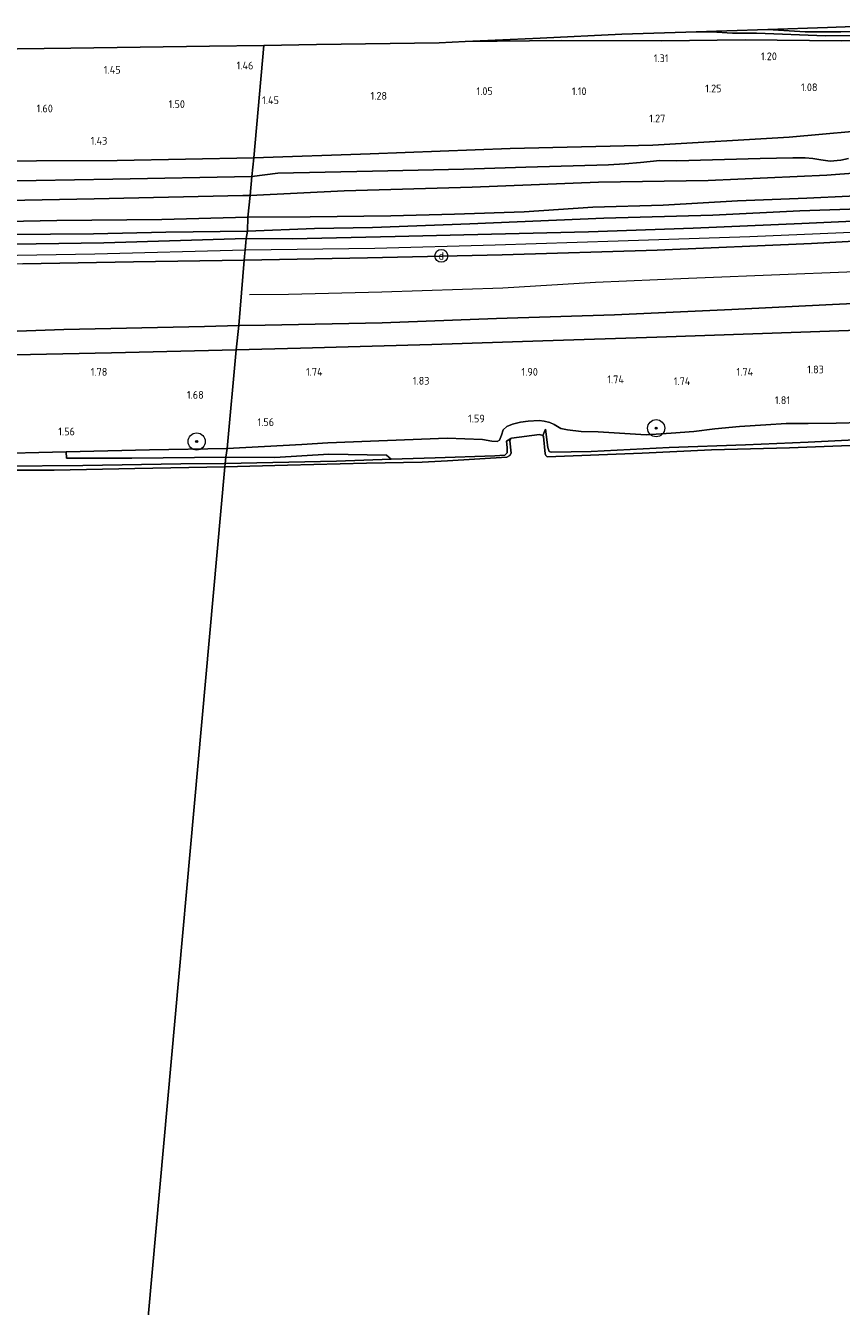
# Model space of a CAD drawing. Extents: x 126429 to 133038, y 413091 to 414846.
# Tile 214 of 256: x 130934 to 131123, y 413534 to 413831. Entities that reach past the tile are written whole.
import ezdxf
from ezdxf.enums import TextEntityAlignment as Align
from ezdxf.lldxf.tags import DXFTag

# ---------------------------------------------------------------- set-up
doc = ezdxf.new("R2010")
doc.units = 0
for name, color, linetype, lineweight in [('B-ME-GR-BOOM-S', 90, 'Continuous', 25), ('B-ME-GR-GRAS-GV', 60, 'Continuous', 13), ('B-ME-GW-TALUD_KRUIN-G', 90, 'Continuous', 18), ('B-ME-GW-TALUD_TEEN-G', 90, 'Continuous', 18), ('B-ME-IE-MEUBILAIR_DIJKPAAL-S', 7, 'Continuous', 25), ('B-ME-IE-TERREINAFSCHEIDING_KUNSTMATIG_HEKWERK-G', 20, 'IE-TERREINAFSCHEIDING-KUNSTMATIG', 18), ('B-ME-KG-GRENS_OPNAME-G', 210, 'KG-OPNAME', 18), ('B-ME-OB-BEKLEDING_STEEN-GV', 30, 'Continuous', 18), ('B-ME-OB-BEKLEDING_STORTSTEEN-GV', 30, 'Continuous', 18), ('B-ME-OB-OEVERVOORZIENING-G', 7, 'Continuous', 18), ('B-ME-OG-BREUKLIJN-G', 7, 'Continuous', 18), ('B-ME-OG-HOOGTEPUNT-S', 7, 'Continuous', 25), ('B-ME-OG-WATER_RIVIER-GV', 130, 'Continuous', 18), ('B-ME-OG-WATER_SLOOT-G', 120, 'Continuous', 18), ('B-ME-OG-WATER_SLOOT-GV', 120, 'Continuous', 18), ('B-ME-WH-WINTERBED-G', 150, 'WH-WINTERBED', 18)]:
    doc.layers.add(name, color=color, linetype=linetype, lineweight=lineweight)
doc.styles.add('NLCS-ISO', font='NLCS-ISO.ttf')
doc.styles.add('NLCS-ISO-ANNOTATIVE-T18', font='NLCS-ISO.ttf', dxfattribs={"height": 1.8})
doc.styles.get("Standard").update_dxf_attribs({"font": 'arial.ttf'})
doc.linetypes.add('IE-TERREINAFSCHEIDING-KUNSTMATIG', pattern='A,4,[82,NLCS.SHX,S=0.75,R=90,X=0,Y=0],4,-2', length=10)
tags = doc.linetypes.add('KG-OPNAME', pattern='A,5.5,-2,["O",Standard,S=1.8,R=0,X=-0.5,Y=-0.9],-2,5.5,-2,[5,NLCS.SHX,S=0.75,R=0,X=0,Y=0],-2', length=19).pattern_tags.tags
tags[6] = DXFTag(74, 10)
tags = doc.linetypes.add('WH-WINTERBED', pattern='A,6,-3.5,["WB",Standard,S=1.8,R=0,X=-1.5,Y=-0.9],-3.5,6,-3.5,6,-3.5,6,-3.5,6,-3.5', length=51).pattern_tags.tags
tags[6] = DXFTag(74, 10)

# ---------------------------------------------------------------- blocks, each defined once
blk = doc.blocks.new('SAL-HOOGTELABEL-SO')
at = {"color": 0, "linetype": 'ByBlock', "lineweight": -2, "style": 'NLCS-ISO-ANNOTATIVE-T18'}
blk.add_attdef('HOOGTE', text='', height=1.8, dxfattribs=at).set_placement((2.79, 0), align=Align.RIGHT)
blk = doc.blocks.new('SGR-BOOM_01-SO')
at = {"linetype": 'ByBlock', "lineweight": 18}
h = blk.add_hatch(color=0, dxfattribs=at)
h.dxf.hatch_style = 1
edge = h.paths.add_edge_path()
edge.add_arc((0, 0), 0.25, 0, 360)
at = {"color": 0, "linetype": 'ByBlock', "lineweight": 18}
for radius in [2, 0.25]:
    blk.add_circle((0, 0), radius, dxfattribs=at)
blk = doc.blocks.new('SIE-DIJKPAAL-SO')
at = {"color": 0, "linetype": 'ByBlock', "lineweight": 18}
blk.add_circle((0, 0), 1.5, dxfattribs=at)
at = {"color": 0, "linetype": 'ByBlock', "lineweight": 18, "style": 'NLCS-ISO'}
blk.add_text('d', height=1.8, dxfattribs=at).set_placement((0, 0), align=Align.MIDDLE_CENTER)

msp = doc.modelspace()

# ---------------------------------------------------------------- linework, layer by layer
at = {"layer": 'B-ME-GR-GRAS-GV'}
for points in [[(131132.687, 413830.328, 1.087), (131132.814, 413828.838, 1.087), (131132.523, 413827.992, 1.003), (131123.322, 413827.77, 0.866), (131100.942, 413828.013, 0.932), (131081.504, 413827.79, 0.937), (131058.267, 413827.853, 0.91), (131035.901, 413827.578, 0.91), (131053.314, 413828.416, 0.579), (131072.331, 413829.319, 0.2), (131087.193, 413829.797, -0.026), (131093.131, 413829.82, -0.026), (131097.962, 413829.55, -0.026), (131103.569, 413829.518, -0.026), (131119.609, 413828.931, -0.026), (131130.348, 413829.034, -0.026), (131130.413, 413829.778, -0.026), (131130.181, 413829.925, -0.026), (131123.163, 413829.816, -0.026), (131114.864, 413829.822, -0.026), (131106.225, 413830.374, -0.026), (131120.053, 413830.852, 0.5), (131132.287, 413831.298, 1.091)], [(131100.942, 413828.013, 0.932), (131123.322, 413827.77, 0.866), (131132.523, 413827.992, 1.003), (131133.289, 413811.468, 1.003), (131133.52, 413807.422, 1.047), (131111.158, 413805.418, 1.197), (131079.482, 413803.512, 1.135), (131046.387, 413802.742, 1.175), (131013.837, 413801.549, 1.263), (130986.782, 413800.582, 1.391), (130989.152, 413826.686, 1.31), (131001.402, 413826.892, 1.078), (131029.881, 413827.302, 0.941), (131035.901, 413827.578, 0.91), (131058.267, 413827.853, 0.91), (131081.504, 413827.79, 0.937)], [(130929.592, 413790.71, 3.19), (130909.42, 413790.349, 3.168), (130869.448, 413790.358, 2.969), (130849.329, 413789.956, 2.994), (130829.102, 413790.012, 3.018), (130789.701, 413790.347, 2.952), (130792.73, 413792.794, 2.74), (130797.662, 413794.32, 2.67), (130806.673, 413794.439, 2.626), (130842.355, 413794.629, 2.686), (130880.316, 413794.703, 2.652), (130918.348, 413795.002, 2.899), (130954.031, 413795.655, 2.828), (130986.376, 413796.288, 2.775), (130985.973, 413791.875, 3.115), (130984.227, 413791.822, 3.124), (130949.765, 413791.072, 3.212)], [(130999.915, 413786.918, 5.253), (130985.406, 413786.821, 5.29), (130985.973, 413791.875, 3.115), (131007.82, 413792.952, 3.096), (131037.499, 413793.807, 3.003), (131066.901, 413794.913, 2.963), (131092.318, 413795.351, 2.991), (131119.938, 413796.579, 3.038), (131134.133, 413797.632, 2.988), (131134.149, 413797.453, 3.003), (131134.362, 413792.108, 5.19), (131125.081, 413791.732, 5.128), (131115.24, 413791.226, 5.228), (131099.176, 413790.64, 5.303), (131081.864, 413789.647, 5.315), (131065.573, 413789.177, 5.24), (131049.605, 413788.044, 5.515), (131033.405, 413787.505, 5.315), (131018.619, 413787.144, 5.503)], [(131000.899, 413784.195, 5.64), (130985.344, 413783.561, 5.815), (130985.406, 413786.821, 5.29), (130999.915, 413786.918, 5.253), (131018.619, 413787.144, 5.503), (131033.405, 413787.505, 5.315), (131049.605, 413788.044, 5.515), (131065.573, 413789.177, 5.24), (131081.864, 413789.647, 5.315), (131099.176, 413790.64, 5.303), (131115.24, 413791.226, 5.228), (131125.081, 413791.732, 5.128), (131134.362, 413792.108, 5.19), (131134.441, 413788.973, 5.678), (131113.658, 413788.303, 5.753), (131093.394, 413787.262, 5.665), (131068.121, 413786.619, 5.515), (131036.959, 413785.266, 5.578), (131014.406, 413784.388, 5.765)], [(131019.681, 413782.334, 6.455), (130995.791, 413781.79, 6.433), (130985.062, 413781.899, 6.355), (130985.344, 413783.561, 5.815), (131000.899, 413784.195, 5.64), (131014.406, 413784.388, 5.765), (131036.959, 413785.266, 5.578), (131068.121, 413786.619, 5.515), (131093.394, 413787.262, 5.665), (131113.658, 413788.303, 5.753), (131134.441, 413788.973, 5.678), (131134.568, 413786.281, 6.376), (131114.082, 413785.377, 6.495), (131088.893, 413784.292, 6.495), (131064.523, 413783.453, 6.499), (131042.054, 413782.861, 6.482)], [(131134.763, 413782.413, 6.401), (131134.799, 413781.72, 6.389), (131116.372, 413780.69, 6.371), (131080.509, 413779.187, 6.376), (131044.508, 413778.101, 6.354), (131013.181, 413777.408, 6.345), (130984.598, 413776.827, 6.272), (130984.68, 413777.719, 6.298), (130984.816, 413779.212, 6.325), (130984.971, 413780.911, 6.342), (130985.062, 413781.899, 6.355), (130995.791, 413781.79, 6.433), (131019.681, 413782.334, 6.455), (131042.054, 413782.861, 6.482), (131064.523, 413783.453, 6.499), (131088.893, 413784.292, 6.495), (131114.082, 413785.377, 6.495), (131134.568, 413786.281, 6.376), (131134.579, 413785.978, 6.464), (131134.617, 413785.237, 6.451), (131134.696, 413783.709, 6.424)], [(130989.44, 413761.714, 2.301), (130983.331, 413761.672, 2.26), (130984.598, 413776.827, 6.272), (131013.181, 413777.408, 6.345), (131044.508, 413778.101, 6.354), (131080.509, 413779.187, 6.376), (131116.372, 413780.69, 6.371), (131134.799, 413781.72, 6.389), (131135.768, 413767.258, 2.367), (131121.202, 413766.578, 2.504), (131097.805, 413765.383, 2.399), (131070.551, 413764.119, 2.402), (131043.214, 413763.318, 2.292), (131016.592, 413762.265, 2.305)], [(130997.666, 413756.441, 2.124), (130982.695, 413755.984, 2.07), (130983.331, 413761.672, 2.26), (130989.44, 413761.714, 2.301), (131016.592, 413762.265, 2.305), (131043.214, 413763.318, 2.292), (131070.551, 413764.119, 2.402), (131097.805, 413765.383, 2.399), (131121.202, 413766.578, 2.504), (131135.768, 413767.258, 2.367), (131135.835, 413765.08, 2.217), (131135.995, 413760.923, 2.146), (131113.899, 413760.101, 2.089), (131080.435, 413758.997, 2.085), (131053.965, 413758.102, 2.067), (131028.172, 413757.252, 2.186)], [(130958.46, 413730.828, 1.31), (130943.332, 413730.827, 1.373), (130943.208, 413732.353, 1.567), (130962.604, 413732.781, 1.629), (130980.608, 413733.138, 1.422), (130980.326, 413731.066, 1.285)]]:
    msp.add_polyline3d(points, close=True, dxfattribs=at)
for points in [[(130919.481, 413825.724, 1.378), (130944.289, 413826.078, 1.382), (130976.491, 413826.537, 1.272), (130989.152, 413826.686, 1.31), (130986.782, 413800.582, 1.391), (130955.106, 413799.95, 1.444), (130917.554, 413799.819, 1.404)], [(131124.949, 413800.454, 2.628), (131123.172, 413800.05, 2.628), (131120.719, 413799.831, 2.641), (131118.518, 413800.125, 2.676), (131116.69, 413800.456, 2.689), (131114.885, 413800.61, 2.667), (131112.022, 413800.564, 2.667), (131104.444, 413800.428, 2.672), (131085.087, 413799.915, 2.623), (131081.096, 413799.953, 2.606), (131076.631, 413799.482, 2.623), (131072.954, 413799.216, 2.663), (131069.168, 413798.959, 2.628), (131050.031, 413798.429, 2.619), (131035.565, 413798.004, 2.597), (131014.405, 413797.468, 2.658), (130992.393, 413797.023, 2.725), (130986.376, 413796.288, 2.775), (130986.782, 413800.582, 1.391), (131013.837, 413801.549, 1.263), (131046.387, 413802.742, 1.175), (131079.482, 413803.512, 1.135), (131111.158, 413805.418, 1.197), (131133.52, 413807.422, 1.047)], [(130917.554, 413799.819, 1.404), (130955.106, 413799.95, 1.444), (130986.782, 413800.582, 1.391), (130986.376, 413796.288, 2.775), (130954.031, 413795.655, 2.828), (130918.348, 413795.002, 2.899)], [(131134.133, 413797.632, 2.988), (131119.938, 413796.579, 3.038), (131092.318, 413795.351, 2.991), (131066.901, 413794.913, 2.963), (131037.499, 413793.807, 3.003), (131007.82, 413792.952, 3.096), (130985.973, 413791.875, 3.115), (130986.376, 413796.288, 2.775), (130992.393, 413797.023, 2.725), (131014.405, 413797.468, 2.658), (131035.565, 413798.004, 2.597), (131050.031, 413798.429, 2.619), (131069.168, 413798.959, 2.628), (131072.954, 413799.216, 2.663), (131076.631, 413799.482, 2.623), (131081.096, 413799.953, 2.606), (131085.087, 413799.915, 2.623), (131104.444, 413800.428, 2.672), (131112.022, 413800.564, 2.667), (131114.885, 413800.61, 2.667), (131116.69, 413800.456, 2.689), (131118.518, 413800.125, 2.676), (131120.719, 413799.831, 2.641), (131123.172, 413800.05, 2.628), (131124.949, 413800.454, 2.628)], [(130929.592, 413790.71, 3.19), (130949.765, 413791.072, 3.212), (130984.227, 413791.822, 3.124), (130985.973, 413791.875, 3.115), (130985.406, 413786.821, 5.29), (130965.429, 413786.309, 5.465), (130941.078, 413786.054, 5.24), (130921.559, 413785.65, 5.215)], [(130921.559, 413785.65, 5.215), (130941.078, 413786.054, 5.24), (130965.429, 413786.309, 5.465), (130985.406, 413786.821, 5.29), (130985.344, 413783.561, 5.815), (130966.351, 413783.357, 5.89), (130949.613, 413782.942, 5.865), (130929.618, 413782.818, 5.615)], [(130929.618, 413782.818, 5.615), (130949.613, 413782.942, 5.865), (130966.351, 413783.357, 5.89), (130985.344, 413783.561, 5.815), (130985.062, 413781.899, 6.355), (130952.013, 413780.843, 6.338), (130915.232, 413780.335, 6.298)], [(130915.232, 413780.335, 6.298), (130952.013, 413780.843, 6.338), (130985.062, 413781.899, 6.355), (130984.971, 413780.911, 6.342), (130984.816, 413779.212, 6.325), (130984.68, 413777.719, 6.298), (130984.598, 413776.827, 6.272), (130958.89, 413776.418, 6.294), (130933.182, 413776.009, 6.316)], [(130933.182, 413776.009, 6.316), (130958.89, 413776.418, 6.294), (130984.598, 413776.827, 6.272), (130983.331, 413761.672, 2.26), (130975.334, 413761.473, 2.26), (130942.696, 413760.771, 2.299), (130918.727, 413759.889, 2.224)], [(130918.727, 413759.889, 2.224), (130942.696, 413760.771, 2.299), (130975.334, 413761.473, 2.26), (130983.331, 413761.672, 2.26), (130982.695, 413755.984, 2.07), (130953.791, 413755.335, 2.048), (130919.743, 413754.636, 2.057)], [(131128.071, 413739.112, 1.533), (131122.104, 413739.022, 1.537), (131115.539, 413738.953, 1.524), (131110.47, 413738.896, 1.568), (131105.723, 413738.635, 1.581), (131099.601, 413738.181, 1.515), (131093.878, 413737.671, 1.462), (131089.035, 413737.085, 1.387), (131083.734, 413736.65, 1.365), (131077.92, 413736.31, 1.378), (131066.774, 413737.016, 1.471), (131062.865, 413737.075, 1.48), (131059.667, 413737.473, 1.497), (131058.086, 413737.756, 1.422), (131056.595, 413738.647, 1.378), (131055.538, 413739.145, 1.409), (131054.289, 413739.487, 1.4), (131053.102, 413739.636, 1.409), (131050.569, 413739.493, 1.449), (131048.719, 413739.222, 1.449), (131046.867, 413738.781, 1.466), (131045.552, 413738.18, 1.466), (131044.717, 413737.434, 1.444), (131044.312, 413736.219, 1.427), (131043.904, 413735.013, 1.413), (131043.338, 413734.702, 1.418), (131042.1, 413734.83, 1.427), (131039.966, 413735.169, 1.431), (131031.705, 413735.531, 1.559), (131003.985, 413734.405, 1.537), (130997.929, 413734.077, 1.507), (130980.608, 413733.138, 1.422), (130982.695, 413755.984, 2.07), (130997.666, 413756.441, 2.124), (131028.172, 413757.252, 2.186), (131053.965, 413758.102, 2.067), (131080.435, 413758.997, 2.085), (131113.899, 413760.101, 2.089), (131135.995, 413760.923, 2.146)], [(130919.743, 413754.636, 2.057), (130953.791, 413755.335, 2.048), (130982.695, 413755.984, 2.07), (130980.608, 413733.138, 1.422), (130962.604, 413732.781, 1.629), (130943.208, 413732.353, 1.567), (130924.188, 413731.852, 1.579)], [(131137.357, 413735.632, 1.038), (131115.545, 413734.597, 1.013), (131100.983, 413733.972, 1.05), (131083.307, 413733.313, 0.988), (131065.17, 413732.437, 1.1), (131055.852, 413732.289, 1.075), (131055.443, 413732.378, 1.1), (131055.088, 413733.309, 1.138), (131054.567, 413737.631, 1.125), (131053.953, 413736.133, 0.9), (131053.205, 413736.343, 0.9), (131046.677, 413735.541, 0.9), (131046.493, 413735.454, 0.9), (131045.509, 413734.823, 1.114), (131045.64, 413733.326, 1.189), (131045.664, 413732.136, 1.192), (131045.087, 413731.573, 1.192), (131042.771, 413731.441, 1.192), (131028.927, 413730.958, 1.192), (131018.697, 413730.617, 1.197), (131017.659, 413731.53, 1.185), (131004.234, 413731.817, 1.247), (130991.663, 413731.045, 1.21), (130980.326, 413731.066, 1.285), (130980.608, 413733.138, 1.422), (130997.929, 413734.077, 1.507), (131003.985, 413734.405, 1.537), (131031.705, 413735.531, 1.559), (131039.966, 413735.169, 1.431), (131042.1, 413734.83, 1.427), (131043.338, 413734.702, 1.418), (131043.904, 413735.013, 1.413), (131044.312, 413736.219, 1.427), (131044.717, 413737.434, 1.444), (131045.552, 413738.18, 1.466), (131046.867, 413738.781, 1.466), (131048.719, 413739.222, 1.449), (131050.569, 413739.493, 1.449), (131053.102, 413739.636, 1.409), (131054.289, 413739.487, 1.4), (131055.538, 413739.145, 1.409), (131056.595, 413738.647, 1.378), (131058.086, 413737.756, 1.422), (131059.667, 413737.473, 1.497), (131062.865, 413737.075, 1.48), (131066.774, 413737.016, 1.471), (131077.92, 413736.31, 1.378), (131083.734, 413736.65, 1.365), (131089.035, 413737.085, 1.387), (131093.878, 413737.671, 1.462), (131099.601, 413738.181, 1.515), (131105.723, 413738.635, 1.581), (131110.47, 413738.896, 1.568), (131115.539, 413738.953, 1.524), (131122.104, 413739.022, 1.537), (131128.071, 413739.112, 1.533)]]:
    msp.add_polyline3d(points, dxfattribs=at)
at = {"layer": 'B-ME-GW-TALUD_KRUIN-G'}
for points in [[(131367.321, 413802.597, 6.424), (131348.49, 413800.484, 6.398), (131327.17, 413798.211, 6.46), (131305.344, 413796.322, 6.469), (131282.571, 413794.846, 6.491), (131259.072, 413793.318, 6.389), (131236.49, 413791.953, 6.363), (131212.475, 413790.352, 6.27), (131188.56, 413788.992, 6.345), (131161.89, 413787.676, 6.407), (131134.568, 413786.281, 6.376), (131114.082, 413785.377, 6.495), (131088.893, 413784.292, 6.495), (131064.523, 413783.453, 6.499), (131042.054, 413782.861, 6.482), (131019.681, 413782.334, 6.455), (130995.791, 413781.79, 6.433), (130985.062, 413781.899, 6.355)], [(130986.376, 413796.288, 2.775), (130992.393, 413797.023, 2.725), (131014.405, 413797.468, 2.658), (131035.565, 413798.004, 2.597), (131050.031, 413798.429, 2.619), (131069.168, 413798.959, 2.628), (131072.954, 413799.216, 2.663), (131076.631, 413799.482, 2.623), (131081.096, 413799.953, 2.606), (131085.087, 413799.915, 2.623), (131104.444, 413800.428, 2.672), (131112.022, 413800.564, 2.667), (131114.885, 413800.61, 2.667), (131116.69, 413800.456, 2.689), (131118.518, 413800.125, 2.676), (131120.719, 413799.831, 2.641), (131123.172, 413800.05, 2.628), (131124.949, 413800.454, 2.628)], [(130986.376, 413796.288, 2.775), (130954.031, 413795.655, 2.828), (130918.348, 413795.002, 2.899), (130880.316, 413794.703, 2.652), (130842.355, 413794.629, 2.686), (130806.673, 413794.439, 2.626), (130797.662, 413794.32, 2.67), (130792.73, 413792.794, 2.74), (130789.701, 413790.347, 2.952)], [(131366.659, 413797.492, 6.332), (131334.267, 413793.919, 6.407), (131298.743, 413791.025, 6.407), (131261.245, 413788.546, 6.31), (131223.501, 413786.313, 6.301), (131186.918, 413784.095, 6.323), (131150.714, 413782.224, 6.34), (131140.892, 413781.822, 6.327), (131134.799, 413781.72, 6.389), (131116.372, 413780.69, 6.371), (131080.509, 413779.187, 6.376), (131044.508, 413778.101, 6.354), (131013.181, 413777.408, 6.345), (130984.598, 413776.827, 6.272)], [(131203.085, 413796.282, 4.765), (131186.625, 413794.994, 4.815), (131165.906, 413793.959, 5.003), (131145.256, 413793.07, 5.24), (131134.362, 413792.108, 5.19), (131125.081, 413791.732, 5.128), (131115.24, 413791.226, 5.228), (131099.176, 413790.64, 5.303), (131081.864, 413789.647, 5.315), (131065.573, 413789.177, 5.24), (131049.605, 413788.044, 5.515), (131033.405, 413787.505, 5.315), (131018.619, 413787.144, 5.503), (130999.915, 413786.918, 5.253), (130985.406, 413786.821, 5.29)], [(130985.406, 413786.821, 5.29), (130965.429, 413786.309, 5.465), (130941.078, 413786.054, 5.24), (130921.559, 413785.65, 5.215), (130905.328, 413785.709, 5.215), (130890.049, 413785.323, 5.065), (130874.139, 413785.537, 5.14), (130863.314, 413785.781, 4.94), (130846.717, 413785.775, 4.94), (130826.978, 413786.058, 4.865), (130813.275, 413785.926, 4.89), (130807.692, 413786.107, 4.815), (130794.428, 413785.48, 5.003), (130790.522, 413783.897, 5.228)], [(130744.749, 413781.463, 6.501), (130775.21, 413780.789, 6.47), (130809.74, 413780.357, 6.338), (130846.966, 413780.075, 6.514), (130881.538, 413780.059, 6.32), (130915.232, 413780.335, 6.298), (130952.013, 413780.843, 6.338), (130985.062, 413781.899, 6.355)], [(130984.598, 413776.827, 6.272), (130958.89, 413776.418, 6.294), (130933.182, 413776.009, 6.316), (130896.444, 413775.572, 6.386), (130861.418, 413775.355, 6.263), (130826.713, 413775.4, 6.361), (130790.926, 413775.944, 6.363), (130754.94, 413776.365, 6.436), (130734.126, 413776.248, 6.426), (130721.75, 413772.821, 5.835)], [(130980.608, 413733.138, 1.422), (130997.929, 413734.077, 1.507), (131003.985, 413734.405, 1.537), (131031.705, 413735.531, 1.559), (131039.966, 413735.169, 1.431), (131042.1, 413734.83, 1.427), (131043.338, 413734.702, 1.418), (131043.904, 413735.013, 1.413), (131044.312, 413736.219, 1.427), (131044.717, 413737.434, 1.444), (131045.552, 413738.18, 1.466), (131046.867, 413738.781, 1.466), (131048.719, 413739.222, 1.449), (131050.569, 413739.493, 1.449), (131053.102, 413739.636, 1.409), (131054.289, 413739.487, 1.4), (131055.538, 413739.145, 1.409), (131056.595, 413738.647, 1.378), (131058.086, 413737.756, 1.422), (131059.667, 413737.473, 1.497), (131062.865, 413737.075, 1.48), (131066.774, 413737.016, 1.471), (131077.92, 413736.31, 1.378), (131083.734, 413736.65, 1.365), (131089.035, 413737.085, 1.387), (131093.878, 413737.671, 1.462), (131099.601, 413738.181, 1.515), (131105.723, 413738.635, 1.581), (131110.47, 413738.896, 1.568), (131115.539, 413738.953, 1.524), (131122.104, 413739.022, 1.537), (131128.071, 413739.112, 1.533)], [(130980.608, 413733.138, 1.422), (130962.604, 413732.781, 1.629), (130943.208, 413732.353, 1.567), (130924.188, 413731.852, 1.579), (130908.487, 413731.517, 1.592), (130891.637, 413731.332, 1.517), (130876.415, 413730.124, 1.392), (130864.289, 413728.435, 1.379), (130844.522, 413728.421, 1.392), (130826.475, 413728.555, 1.339)]]:
    msp.add_polyline3d(points, dxfattribs=at)
at = {"layer": 'B-ME-GW-TALUD_TEEN-G'}
for points in [[(130986.782, 413800.582, 1.391), (131013.837, 413801.549, 1.263), (131046.387, 413802.742, 1.175), (131079.482, 413803.512, 1.135), (131111.158, 413805.418, 1.197), (131133.52, 413807.422, 1.047), (131138.393, 413806.369, 1.046), (131161.769, 413807.419, 1.043), (131182.764, 413808.543, 1.021), (131203.869, 413809.655, 1.056), (131230.323, 413811.078, 1.051), (131257.584, 413812.768, 1.043), (131282.086, 413814.431, 1.096), (131308.44, 413816.098, 1.206), (131329.508, 413817.653, 1.18), (131349.65, 413819.141, 1.19), (131354.168, 413819.398, 1.232), (131369.479, 413819.249, 1.842)], [(130985.973, 413791.875, 3.115), (131007.82, 413792.952, 3.096), (131037.499, 413793.807, 3.003), (131066.901, 413794.913, 2.963), (131092.318, 413795.351, 2.991), (131119.938, 413796.579, 3.038), (131134.133, 413797.632, 2.988), (131165.222, 413798.271, 3.038), (131193.618, 413800.058, 2.897), (131222.544, 413801.599, 2.981), (131255.788, 413803.514, 3.003), (131286.723, 413805.853, 2.923), (131317.15, 413807.772, 3.073), (131347.531, 413810.483, 3.056), (131368.75, 413813.622, 3.003)], [(130986.782, 413800.582, 1.391), (130955.106, 413799.95, 1.444), (130917.554, 413799.819, 1.404), (130880.729, 413799.523, 1.201), (130842.579, 413799.177, 1.193), (130822.298, 413797.989, 1.367), (130812.056, 413797.867, 1.44), (130807.755, 413797.988, 1.537), (130799.291, 413797.604, 1.686), (130798.118, 413797.442, 1.725), (130793.307, 413796.812, 1.686), (130789.1, 413796.207, 1.872), (130776.139, 413792.115, 2.903), (130759.741, 413786.253, 5.028), (130744.749, 413781.463, 6.501)], [(130985.344, 413783.561, 5.815), (131000.899, 413784.195, 5.64), (131014.406, 413784.388, 5.765), (131036.959, 413785.266, 5.578), (131068.121, 413786.619, 5.515), (131093.394, 413787.262, 5.665), (131113.658, 413788.303, 5.753), (131134.441, 413788.973, 5.678), (131157.357, 413790.794, 5.478), (131192.456, 413792.559, 5.19), (131224.736, 413795.051, 4.915)], [(130985.973, 413791.875, 3.115), (130984.227, 413791.822, 3.124), (130949.765, 413791.072, 3.212), (130929.592, 413790.71, 3.19), (130909.42, 413790.349, 3.168), (130869.448, 413790.358, 2.969), (130849.329, 413789.956, 2.994), (130829.102, 413790.012, 3.018), (130789.701, 413790.347, 2.952)], [(130790.522, 413783.897, 5.228), (130812.893, 413783.56, 5.165), (130828.587, 413783.326, 5.015), (130842.672, 413783.02, 5.365), (130865.917, 413782.398, 5.465), (130883.976, 413782.66, 5.49), (130898.748, 413782.574, 5.59), (130913.728, 413782.758, 5.565), (130929.618, 413782.818, 5.615), (130949.613, 413782.942, 5.865), (130966.351, 413783.357, 5.89), (130985.344, 413783.561, 5.815)], [(131364.448, 413780.437, 2.319), (131356.669, 413780.78, 2.372), (131333.985, 413779.513, 2.567), (131314.633, 413777.544, 2.372), (131294.949, 413776.219, 2.416), (131273.357, 413774.538, 2.38), (131252.549, 413773.079, 2.336), (131229.695, 413771.857, 2.358), (131208.577, 413771.057, 2.458), (131187.41, 413769.108, 2.354), (131163.915, 413768.572, 2.416), (131135.768, 413767.258, 2.367), (131121.202, 413766.578, 2.504), (131097.805, 413765.383, 2.399), (131070.551, 413764.119, 2.402), (131043.214, 413763.318, 2.292), (131016.592, 413762.265, 2.305), (130989.44, 413761.714, 2.301), (130983.331, 413761.672, 2.26)], [(130810.326, 413760.578, 2.927), (130817.194, 413760.051, 2.668), (130824.395, 413759.866, 2.576), (130830.71, 413759.889, 2.587), (130836.806, 413759.739, 2.504), (130842.669, 413759.819, 2.47), (130847.369, 413759.726, 2.424), (130851.154, 413759.542, 2.429), (130854.634, 413759.228, 2.446), (130860.302, 413759.112, 2.471), (130867.738, 413759.317, 2.433), (130883.921, 413759.292, 2.464), (130892.188, 413759.306, 2.384), (130897.917, 413759.283, 2.346), (130907.195, 413759.608, 2.365), (130913.146, 413759.758, 2.215), (130918.727, 413759.889, 2.224), (130942.696, 413760.771, 2.299), (130975.334, 413761.473, 2.26), (130983.331, 413761.672, 2.26)]]:
    msp.add_polyline3d(points, dxfattribs=at)
at = {"layer": 'B-ME-IE-TERREINAFSCHEIDING_KUNSTMATIG_HEKWERK-G'}
for points in [[(131136.281, 413756.586, 2.036), (131135.995, 413760.923, 2.146), (131113.899, 413760.101, 2.089), (131080.435, 413758.997, 2.085), (131053.965, 413758.102, 2.067), (131028.172, 413757.252, 2.186), (130997.666, 413756.441, 2.124), (130982.695, 413755.984, 2.07)], [(130982.695, 413755.984, 2.07), (130953.791, 413755.335, 2.048), (130919.743, 413754.636, 2.057), (130882.921, 413753.635, 2.004), (130862.53, 413753.413, 1.984), (130842.138, 413753.192, 1.964), (130803.664, 413752.558, 1.942), (130783.504, 413752.323, 1.927), (130763.345, 413752.089, 1.911), (130728.528, 413751.709, 1.902), (130695.324, 413751.843, 1.947), (130665.664, 413751.951, 1.872), (130665.56, 413752.853, 1.982), (130665.212, 413755.881, 2.352)]]:
    msp.add_polyline3d(points, dxfattribs=at)
at = {"layer": 'B-ME-KG-GRENS_OPNAME-G'}
for points in [[(131132.287, 413831.298, 1.091), (131120.053, 413830.852, 0.5), (131106.225, 413830.374, -0.026), (131087.193, 413829.797, -0.026), (131072.331, 413829.319, 0.2), (131053.314, 413828.416, 0.579), (131035.901, 413827.578, 0.91), (131029.881, 413827.302, 0.941), (131001.402, 413826.892, 1.078), (130989.152, 413826.686, 1.31)], [(130989.152, 413826.686, 1.31), (130976.491, 413826.537, 1.272), (130944.289, 413826.078, 1.382), (130919.481, 413825.724, 1.378), (130888.66, 413825.284, 1.391), (130856.274, 413824.823, 1.175), (130827.267, 413824.409, 1.241), (130796.275, 413824.23, 1.188), (130793.909, 413824.264, 1.285), (130792.581, 413824.282, 1.285), (130766.525, 413824.652, 1.149), (130737.618, 413825.063, 1.03), (130715.001, 413825.384, 1.038), (130690.894, 413825.726, 1.065), (130663.98, 413826.401, 1.038), (130636.438, 413827.104, 0.955), (130612.796, 413827.707, 0.925)]]:
    msp.add_polyline3d(points, dxfattribs=at)
at = {"layer": 'B-ME-OB-BEKLEDING_STEEN-GV'}
for points in [[(131055.443, 413732.378, 1.1), (131055.852, 413732.289, 1.075), (131065.17, 413732.437, 1.1), (131083.307, 413733.313, 0.988), (131100.983, 413733.972, 1.05), (131115.545, 413734.597, 1.013), (131137.357, 413735.632, 1.038), (131137.464, 413734.278, 0.9), (131111.274, 413733.26, 0.9), (131093.102, 413732.817, 0.9), (131077.019, 413732.009, 0.9), (131054.96, 413731.14, 0.9), (131054.671, 413731.454, 0.9), (131054.464, 413731.892, 0.9), (131054.073, 413735.879, 0.9), (131053.953, 413736.133, 0.9), (131054.567, 413737.631, 1.125), (131055.088, 413733.309, 1.138)], [(130994.666, 413729.247, 0.9), (130980.082, 413728.83, 0.9), (130980.133, 413729.641, 1.192), (131006.039, 413730.196, 1.204), (131018.697, 413730.617, 1.197), (131028.927, 413730.958, 1.192), (131042.771, 413731.441, 1.192), (131045.087, 413731.573, 1.192), (131045.664, 413732.136, 1.192), (131045.64, 413733.326, 1.189), (131045.509, 413734.823, 1.114), (131046.493, 413735.454, 0.9), (131046.241, 413734.912, 0.9), (131046.554, 413732.043, 0.9), (131046.257, 413731.48, 0.9), (131045.576, 413731.13, 0.9), (131031.817, 413730.237, 0.9), (131025.883, 413729.969, 0.9), (131012.988, 413729.722, 0.9)]]:
    msp.add_polyline3d(points, close=True, dxfattribs=at)
msp.add_polyline3d([(130928.315, 413729.01, 1.229), (130947.114, 413729.149, 1.317), (130969.861, 413729.559, 1.304), (130980.133, 413729.641, 1.192), (130980.082, 413728.83, 0.9), (130959.172, 413728.431, 0.9), (130940.463, 413728.109, 0.9), (130924.013, 413728.046, 0.9)], dxfattribs=at)
at = {"layer": 'B-ME-OB-BEKLEDING_STORTSTEEN-GV'}
for points in [[(130943.208, 413732.353, 1.567), (130943.332, 413730.827, 1.373), (130958.46, 413730.828, 1.31), (130980.326, 413731.066, 1.285), (130980.133, 413729.641, 1.192), (130969.861, 413729.559, 1.304), (130947.114, 413729.149, 1.317), (130928.315, 413729.01, 1.229), (130904.462, 413728.601, 1.329), (130884.137, 413728.572, 1.329), (130864.289, 413728.435, 1.379), (130876.415, 413730.124, 1.392), (130891.637, 413731.332, 1.517), (130908.487, 413731.517, 1.592), (130924.188, 413731.852, 1.579)], [(131017.659, 413731.53, 1.185), (131018.697, 413730.617, 1.197), (131006.039, 413730.196, 1.204), (130980.133, 413729.641, 1.192), (130980.326, 413731.066, 1.285), (130991.663, 413731.045, 1.21), (131004.234, 413731.817, 1.247)]]:
    msp.add_polyline3d(points, close=True, dxfattribs=at)
at = {"layer": 'B-ME-OB-OEVERVOORZIENING-G'}
for points in [[(130980.082, 413728.83, 0.9), (130994.666, 413729.247, 0.9), (131012.988, 413729.722, 0.9), (131025.883, 413729.969, 0.9), (131031.817, 413730.237, 0.9), (131045.576, 413731.13, 0.9), (131046.257, 413731.48, 0.9), (131046.554, 413732.043, 0.9), (131046.241, 413734.912, 0.9), (131046.493, 413735.454, 0.9), (131046.677, 413735.541, 0.9), (131053.205, 413736.343, 0.9), (131053.953, 413736.133, 0.9), (131054.073, 413735.879, 0.9), (131054.464, 413731.892, 0.9), (131054.671, 413731.454, 0.9), (131054.96, 413731.14, 0.9), (131077.019, 413732.009, 0.9), (131093.102, 413732.817, 0.9), (131111.274, 413733.26, 0.9), (131137.464, 413734.278, 0.9)], [(130725.23, 413729.071, 0.9), (130748.236, 413728.418, 0.9), (130759.435, 413727.93, 0.9), (130769.441, 413727.685, 0.9), (130783.524, 413727.914, 0.9), (130806.705, 413727.544, 0.9), (130809.0339, 413727.5263, 0.9), (130809.1342, 413727.5255, 0.9), (130809.094, 413728.0774, 0.9), (130809.8694, 413728.1123, 0.9), (130809.9346, 413727.5194, 0.9), (130810.0353, 413727.5186, 0.9), (130819.698, 413727.445, 0.9), (130826.185, 413727.561, 0.9), (130842.221, 413727.436, 0.9), (130857.517, 413727.515, 0.9), (130875.39, 413727.59, 0.9), (130897.165, 413727.831, 0.9), (130912.752, 413727.909, 0.9), (130924.013, 413728.046, 0.9), (130940.463, 413728.109, 0.9), (130959.172, 413728.431, 0.9), (130980.082, 413728.83, 0.9)]]:
    msp.add_polyline3d(points, dxfattribs=at)
at = {"layer": 'B-ME-OG-BREUKLIJN-G'}
msp.add_polyline3d([(130985.838, 413768.877, 4.09), (130994.878, 413768.928, 4.115), (131016.532, 413769.488, 3.99), (131044.654, 413770.381, 3.965), (131066.204, 413771.741, 4.04), (131087.782, 413772.633, 4.003), (131110.906, 413773.562, 4.165), (131134.305, 413774.511, 4.165)], dxfattribs=at)
at = {"layer": 'B-ME-OG-WATER_RIVIER-GV'}
for points in [[(130961.442, 413522.051, 0.9), (130980.082, 413728.83, 0.9), (130994.666, 413729.247, 0.9), (131012.988, 413729.722, 0.9), (131025.883, 413729.969, 0.9), (131031.817, 413730.237, 0.9), (131045.576, 413731.13, 0.9), (131046.257, 413731.48, 0.9), (131046.554, 413732.043, 0.9), (131046.241, 413734.912, 0.9), (131046.493, 413735.454, 0.9), (131046.677, 413735.541, 0.9), (131053.205, 413736.343, 0.9), (131053.953, 413736.133, 0.9), (131054.073, 413735.879, 0.9), (131054.464, 413731.892, 0.9), (131054.671, 413731.454, 0.9), (131054.96, 413731.14, 0.9), (131077.019, 413732.009, 0.9), (131093.102, 413732.817, 0.9), (131111.274, 413733.26, 0.9), (131137.464, 413734.278, 0.9)], [(130725.23, 413729.071, 0.9), (130748.236, 413728.418, 0.9), (130759.435, 413727.93, 0.9), (130769.441, 413727.685, 0.9), (130783.524, 413727.914, 0.9), (130806.705, 413727.544, 0.9), (130809.0339, 413727.5263, 0.9), (130809.1342, 413727.5255, 0.9), (130809.094, 413728.0774, 0.9), (130809.8694, 413728.1123, 0.9), (130809.9346, 413727.5194, 0.9), (130810.0353, 413727.5186, 0.9), (130819.698, 413727.445, 0.9), (130826.185, 413727.561, 0.9), (130842.221, 413727.436, 0.9), (130857.517, 413727.515, 0.9), (130875.39, 413727.59, 0.9), (130897.165, 413727.831, 0.9), (130912.752, 413727.909, 0.9), (130924.013, 413728.046, 0.9), (130940.463, 413728.109, 0.9), (130959.172, 413728.431, 0.9), (130980.082, 413728.83, 0.9), (130961.442, 413522.051, 0.9)]]:
    msp.add_polyline3d(points, dxfattribs=at)
at = {"layer": 'B-ME-OG-WATER_SLOOT-G'}
msp.add_polyline3d([(131132.523, 413827.992, 1.003), (131123.322, 413827.77, 0.866), (131100.942, 413828.013, 0.932), (131081.504, 413827.79, 0.937), (131058.267, 413827.853, 0.91), (131035.901, 413827.578, 0.91)], dxfattribs=at)
at = {"layer": 'B-ME-OG-WATER_SLOOT-GV'}
msp.add_polyline3d([(131114.864, 413829.822, -0.026), (131123.163, 413829.816, -0.026), (131130.181, 413829.925, -0.026), (131130.413, 413829.778, -0.026), (131130.348, 413829.034, -0.026), (131119.609, 413828.931, -0.026), (131103.569, 413829.518, -0.026), (131097.962, 413829.55, -0.026), (131093.131, 413829.82, -0.026), (131087.193, 413829.797, -0.026), (131106.225, 413830.374, -0.026)], close=True, dxfattribs=at)
at = {"layer": 'B-ME-WH-WINTERBED-G'}
for points in [[(130984.816, 413779.212, 6.325), (131014.931, 413779.661, 6.389), (131042.893, 413780.393, 6.424), (131071.462, 413781.299, 6.464), (131102.028, 413782.357, 6.442), (131134.696, 413783.709, 6.424), (131164.665, 413785.27, 6.38), (131191.13, 413786.65, 6.305), (131221.366, 413788.502, 6.31), (131249.748, 413790.159, 6.336), (131280.307, 413792.107, 6.34), (131307.417, 413794.14, 6.416), (131335.905, 413796.545, 6.429), (131366.986, 413800.014, 6.376)], [(130607.293, 413780.738, 6.356), (130633.197, 413780.294, 6.408), (130665.907, 413779.887, 6.444), (130697.99, 413779.545, 6.452), (130720.364, 413779.675, 6.497), (130741.737, 413779.347, 6.492), (130769.03, 413778.426, 6.422), (130797.27, 413778.005, 6.404), (130825.925, 413777.607, 6.36), (130857.175, 413777.392, 6.347), (130893.452, 413777.571, 6.351), (130922.856, 413777.818, 6.302), (130949.866, 413778.309, 6.325), (130984.816, 413779.212, 6.325)]]:
    msp.add_polyline3d(points, dxfattribs=at)

# ---------------------------------------------------------------- block references
at = {"layer": 'B-ME-GR-BOOM-S'}
for p in [(131080.271, 413737.821, 1.391), (130973.539, 413734.737, 1.479)]:
    msp.add_blockref('SGR-BOOM_01-SO', p, dxfattribs=at)
at = {"layer": 'B-ME-IE-MEUBILAIR_DIJKPAAL-S'}
msp.add_blockref('SIE-DIJKPAAL-SO', (131030.359, 413777.839, 6.336), dxfattribs=at)
at = {"layer": 'B-ME-OG-HOOGTEPUNT-S'}
for p, values in [((130983.923, 413821.138, 1.464), {'HOOGTE': '1.46'}), ((131080.348, 413822.818, 1.31), {'HOOGTE': '1.31'}), ((131105.518, 413823.269, 1.197), {'HOOGTE': '1.20'}), ((130953.083, 413820.14, 1.45), {'HOOGTE': '1.45'}), ((131039.531, 413815.181, 1.052), {'HOOGTE': '1.05'}), ((131061.302, 413815.147, 1.102), {'HOOGTE': '1.10'}), ((131092.656, 413815.796, 1.252), {'HOOGTE': '1.25'}), ((131114.955, 413816.075, 1.077), {'HOOGTE': '1.08'}), ((130968.025, 413812.165, 1.502), {'HOOGTE': '1.50'}), ((130989.853, 413813.065, 1.452), {'HOOGTE': '1.45'}), ((131014.965, 413814.085, 1.277), {'HOOGTE': '1.28'}), ((130937.351, 413811.166, 1.602), {'HOOGTE': '1.60'}), ((131079.6, 413808.853, 1.272), {'HOOGTE': '1.27'}), ((130949.994, 413803.661, 1.426), {'HOOGTE': '1.43'}), ((130950.001, 413750.002, 1.775), {'HOOGTE': '1.78'}), ((130999.998, 413749.998, 1.741), {'HOOGTE': '1.74'}), ((131049.998, 413749.999, 1.904), {'HOOGTE': '1.90'}), ((131099.998, 413750, 1.741), {'HOOGTE': '1.74'}), ((131116.427, 413750.565, 1.83), {'HOOGTE': '1.83'}), ((131024.818, 413747.939, 1.83), {'HOOGTE': '1.83'}), ((131069.984, 413748.262, 1.742), {'HOOGTE': '1.74'}), ((131085.424, 413747.849, 1.742), {'HOOGTE': '1.74'}), ((130972.391, 413744.659, 1.68), {'HOOGTE': '1.68'}), ((131108.578, 413743.43, 1.81), {'HOOGTE': '1.81'}), ((130988.738, 413738.342, 1.562), {'HOOGTE': '1.56'}), ((131037.662, 413739.156, 1.588), {'HOOGTE': '1.59'}), ((130942.464, 413736.151, 1.562), {'HOOGTE': '1.56'})]:
    msp.add_blockref('SAL-HOOGTELABEL-SO', p, dxfattribs=at).add_auto_attribs(values)

doc.saveas('drawing.dxf')
